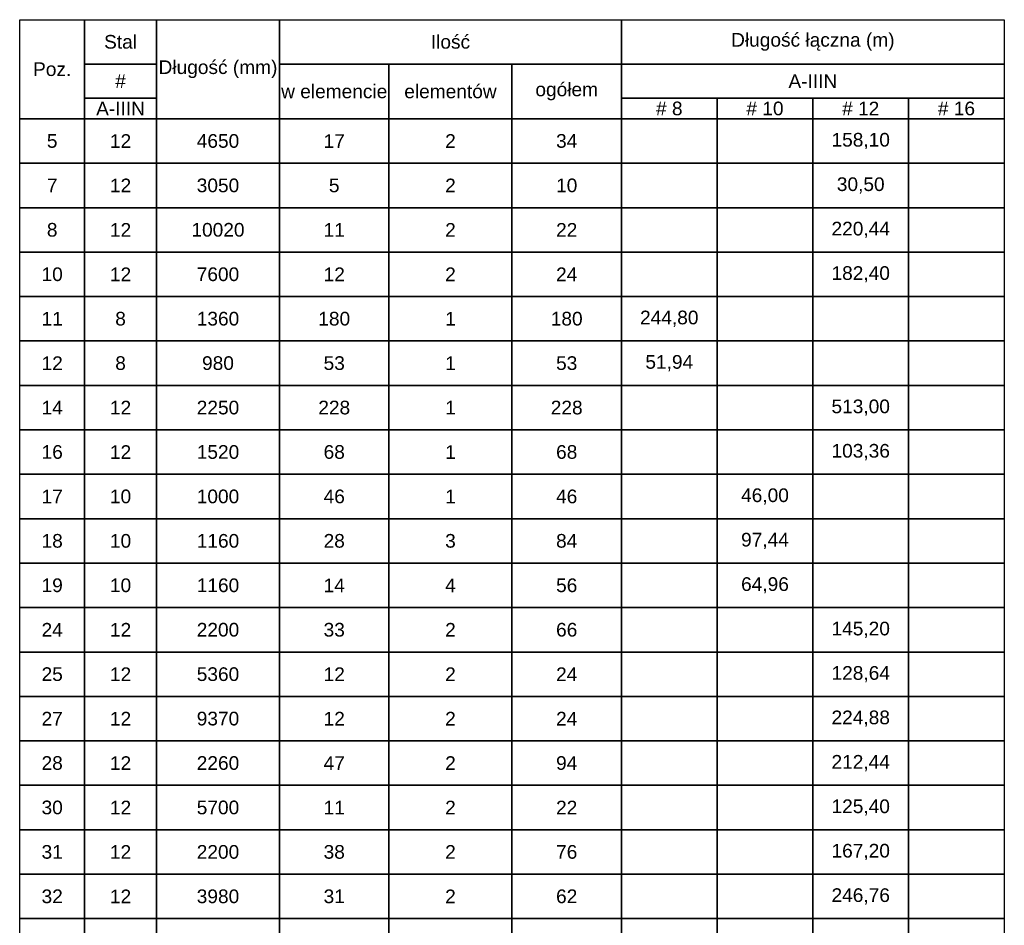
# Model space of a CAD drawing. Extents: x -257438 to 242612, y -74624 to 75879.
# Tile 20 of 21: x 138045 to 140925, y 4516 to 7166. Entities that reach past the tile are written whole.
import ezdxf

# ---------------------------------------------------------------- set-up
doc = ezdxf.new("R2010")
doc.units = 0
doc.header["$LTSCALE"] = 10
doc.header["$MEASUREMENT"] = 0
doc.layers.add('RCAD_tabele zbrojenia', color=7, linetype='Continuous')
doc.styles.add('style2', font='arial.ttf', dxfattribs={"height": 40})

msp = doc.modelspace()

# ---------------------------------------------------------------- linework, layer by layer
at = {"layer": 'RCAD_tabele zbrojenia', "color": 242}
for p, q in [((138045.44928, 7166.00636), (140925.44928, 7166.00636)), ((138045.44928, 1806.00636), (138045.44928, 7166.00636)), ((138045.44928, 7166.00636), (138235.44928, 7166.00636)), ((138045.44928, 6876.00636), (138045.44928, 7166.00636)), ((138235.44928, 7166.00636), (138235.44928, 6876.00636)), ((138235.44928, 7166.00636), (138445.44928, 7166.00636)), ((138235.44928, 7036.00636), (138235.44928, 7166.00636)), ((138445.44928, 7166.00636), (138805.44928, 7166.00636)), ((138445.44928, 6876.00636), (138445.44928, 7166.00636)), ((138445.44928, 7166.00636), (138445.44928, 7036.00636)), ((138805.44928, 7166.00636), (138805.44928, 6876.00636)), ((138805.44928, 7166.00636), (139805.44928, 7166.00636)), ((138805.44928, 7036.00636), (138805.44928, 7166.00636)), ((139805.44928, 7166.00636), (139805.44928, 7036.00636)), ((139805.44928, 7166.00636), (140925.44928, 7166.00636)), ((139805.44928, 7036.00636), (139805.44928, 7166.00636)), ((140925.44928, 7166.00636), (140925.44928, 1806.00636)), ((140925.44928, 7166.00636), (140925.44928, 7036.00636)), ((138445.44928, 7036.00636), (138235.44928, 7036.00636)), ((138235.44928, 7036.00636), (138445.44928, 7036.00636)), ((138235.44928, 6936.00636), (138235.44928, 7036.00636)), ((138445.44928, 7036.00636), (138445.44928, 6936.00636)), ((139805.44928, 7036.00636), (138805.44928, 7036.00636)), ((138805.44928, 7036.00636), (139125.44928, 7036.00636)), ((138805.44928, 6876.00636), (138805.44928, 7036.00636)), ((139125.44928, 7036.00636), (139485.44928, 7036.00636)), ((139125.44928, 6876.00636), (139125.44928, 7036.00636)), ((139125.44928, 7036.00636), (139125.44928, 6876.00636)), ((139485.44928, 7036.00636), (139805.44928, 7036.00636)), ((139485.44928, 6876.00636), (139485.44928, 7036.00636)), ((139485.44928, 7036.00636), (139485.44928, 6876.00636)), ((139805.44928, 7036.00636), (139805.44928, 6876.00636)), ((140925.44928, 7036.00636), (139805.44928, 7036.00636)), ((139805.44928, 7036.00636), (140925.44928, 7036.00636)), ((139805.44928, 6936.00636), (139805.44928, 7036.00636)), ((140925.44928, 7036.00636), (140925.44928, 6936.00636)), ((138445.44928, 6936.00636), (138235.44928, 6936.00636)), ((138235.44928, 6936.00636), (138445.44928, 6936.00636)), ((138235.44928, 6876.00636), (138235.44928, 6936.00636)), ((138445.44928, 6936.00636), (138445.44928, 6876.00636)), ((140925.44928, 6936.00636), (139805.44928, 6936.00636)), ((139805.44928, 6936.00636), (140085.44928, 6936.00636)), ((139805.44928, 6876.00636), (139805.44928, 6936.00636)), ((140085.44928, 6936.00636), (140085.44928, 6876.00636)), ((140085.44928, 6936.00636), (140365.44928, 6936.00636)), ((140085.44928, 6876.00636), (140085.44928, 6936.00636)), ((140365.44928, 6936.00636), (140365.44928, 6876.00636)), ((140365.44928, 6936.00636), (140645.44928, 6936.00636)), ((140365.44928, 6876.00636), (140365.44928, 6936.00636)), ((140645.44928, 6936.00636), (140645.44928, 6876.00636)), ((140645.44928, 6936.00636), (140925.44928, 6936.00636)), ((140645.44928, 6876.00636), (140645.44928, 6936.00636)), ((140925.44928, 6936.00636), (140925.44928, 6876.00636)), ((138235.44928, 6876.00636), (138045.44928, 6876.00636)), ((138045.44928, 6876.00636), (138235.44928, 6876.00636)), ((138045.44928, 6746.00636), (138045.44928, 6876.00636)), ((138445.44928, 6876.00636), (138235.44928, 6876.00636)), ((138235.44928, 6876.00636), (138235.44928, 6746.00636)), ((138235.44928, 6876.00636), (138445.44928, 6876.00636)), ((138235.44928, 6746.00636), (138235.44928, 6876.00636)), ((138805.44928, 6876.00636), (138445.44928, 6876.00636)), ((138445.44928, 6876.00636), (138445.44928, 6746.00636)), ((138445.44928, 6876.00636), (138805.44928, 6876.00636)), ((138445.44928, 6746.00636), (138445.44928, 6876.00636)), ((139125.44928, 6876.00636), (138805.44928, 6876.00636)), ((138805.44928, 6876.00636), (138805.44928, 6746.00636)), ((138805.44928, 6876.00636), (139125.44928, 6876.00636)), ((138805.44928, 6746.00636), (138805.44928, 6876.00636)), ((139485.44928, 6876.00636), (139125.44928, 6876.00636)), ((139125.44928, 6876.00636), (139125.44928, 6746.00636)), ((139125.44928, 6876.00636), (139485.44928, 6876.00636)), ((139125.44928, 6746.00636), (139125.44928, 6876.00636)), ((139805.44928, 6876.00636), (139485.44928, 6876.00636)), ((139485.44928, 6876.00636), (139485.44928, 6746.00636)), ((139485.44928, 6876.00636), (139805.44928, 6876.00636)), ((139485.44928, 6746.00636), (139485.44928, 6876.00636)), ((140085.44928, 6876.00636), (139805.44928, 6876.00636)), ((139805.44928, 6876.00636), (139805.44928, 6746.00636)), ((139805.44928, 6876.00636), (140085.44928, 6876.00636)), ((139805.44928, 6746.00636), (139805.44928, 6876.00636)), ((140365.44928, 6876.00636), (140085.44928, 6876.00636)), ((140085.44928, 6876.00636), (140085.44928, 6746.00636)), ((140085.44928, 6876.00636), (140365.44928, 6876.00636)), ((140085.44928, 6746.00636), (140085.44928, 6876.00636)), ((140645.44928, 6876.00636), (140365.44928, 6876.00636)), ((140365.44928, 6876.00636), (140365.44928, 6746.00636)), ((140365.44928, 6876.00636), (140645.44928, 6876.00636)), ((140365.44928, 6746.00636), (140365.44928, 6876.00636)), ((140925.44928, 6876.00636), (140645.44928, 6876.00636)), ((140645.44928, 6876.00636), (140645.44928, 6746.00636)), ((140645.44928, 6876.00636), (140925.44928, 6876.00636)), ((140645.44928, 6746.00636), (140645.44928, 6876.00636)), ((140925.44928, 6876.00636), (140925.44928, 6746.00636)), ((138235.44928, 6746.00636), (138045.44928, 6746.00636)), ((138045.44928, 6746.00636), (138235.44928, 6746.00636)), ((138045.44928, 6616.00636), (138045.44928, 6746.00636)), ((138445.44928, 6746.00636), (138235.44928, 6746.00636)), ((138235.44928, 6746.00636), (138235.44928, 6616.00636)), ((138235.44928, 6746.00636), (138445.44928, 6746.00636)), ((138235.44928, 6616.00636), (138235.44928, 6746.00636)), ((138805.44928, 6746.00636), (138445.44928, 6746.00636)), ((138445.44928, 6746.00636), (138445.44928, 6616.00636)), ((138445.44928, 6746.00636), (138805.44928, 6746.00636)), ((138445.44928, 6616.00636), (138445.44928, 6746.00636)), ((139125.44928, 6746.00636), (138805.44928, 6746.00636)), ((138805.44928, 6746.00636), (138805.44928, 6616.00636)), ((138805.44928, 6746.00636), (139125.44928, 6746.00636)), ((138805.44928, 6616.00636), (138805.44928, 6746.00636)), ((139485.44928, 6746.00636), (139125.44928, 6746.00636)), ((139125.44928, 6746.00636), (139125.44928, 6616.00636)), ((139125.44928, 6746.00636), (139485.44928, 6746.00636)), ((139125.44928, 6616.00636), (139125.44928, 6746.00636)), ((139805.44928, 6746.00636), (139485.44928, 6746.00636)), ((139485.44928, 6746.00636), (139485.44928, 6616.00636)), ((139485.44928, 6746.00636), (139805.44928, 6746.00636)), ((139485.44928, 6616.00636), (139485.44928, 6746.00636)), ((140085.44928, 6746.00636), (139805.44928, 6746.00636)), ((139805.44928, 6746.00636), (139805.44928, 6616.00636)), ((139805.44928, 6746.00636), (140085.44928, 6746.00636)), ((139805.44928, 6616.00636), (139805.44928, 6746.00636)), ((140365.44928, 6746.00636), (140085.44928, 6746.00636)), ((140085.44928, 6746.00636), (140085.44928, 6616.00636)), ((140085.44928, 6746.00636), (140365.44928, 6746.00636)), ((140085.44928, 6616.00636), (140085.44928, 6746.00636)), ((140645.44928, 6746.00636), (140365.44928, 6746.00636)), ((140365.44928, 6746.00636), (140365.44928, 6616.00636)), ((140365.44928, 6746.00636), (140645.44928, 6746.00636)), ((140365.44928, 6616.00636), (140365.44928, 6746.00636)), ((140925.44928, 6746.00636), (140645.44928, 6746.00636)), ((140645.44928, 6746.00636), (140645.44928, 6616.00636)), ((140645.44928, 6746.00636), (140925.44928, 6746.00636)), ((140645.44928, 6616.00636), (140645.44928, 6746.00636)), ((140925.44928, 6746.00636), (140925.44928, 6616.00636)), ((138235.44928, 6616.00636), (138045.44928, 6616.00636)), ((138045.44928, 6616.00636), (138235.44928, 6616.00636)), ((138045.44928, 6486.00636), (138045.44928, 6616.00636)), ((138445.44928, 6616.00636), (138235.44928, 6616.00636)), ((138235.44928, 6616.00636), (138235.44928, 6486.00636)), ((138235.44928, 6616.00636), (138445.44928, 6616.00636)), ((138235.44928, 6486.00636), (138235.44928, 6616.00636)), ((138805.44928, 6616.00636), (138445.44928, 6616.00636)), ((138445.44928, 6616.00636), (138445.44928, 6486.00636)), ((138445.44928, 6616.00636), (138805.44928, 6616.00636)), ((138445.44928, 6486.00636), (138445.44928, 6616.00636)), ((139125.44928, 6616.00636), (138805.44928, 6616.00636)), ((138805.44928, 6616.00636), (138805.44928, 6486.00636)), ((138805.44928, 6616.00636), (139125.44928, 6616.00636)), ((138805.44928, 6486.00636), (138805.44928, 6616.00636)), ((139485.44928, 6616.00636), (139125.44928, 6616.00636)), ((139125.44928, 6616.00636), (139125.44928, 6486.00636)), ((139125.44928, 6616.00636), (139485.44928, 6616.00636)), ((139125.44928, 6486.00636), (139125.44928, 6616.00636)), ((139805.44928, 6616.00636), (139485.44928, 6616.00636)), ((139485.44928, 6616.00636), (139485.44928, 6486.00636)), ((139485.44928, 6616.00636), (139805.44928, 6616.00636)), ((139485.44928, 6486.00636), (139485.44928, 6616.00636)), ((140085.44928, 6616.00636), (139805.44928, 6616.00636)), ((139805.44928, 6616.00636), (139805.44928, 6486.00636)), ((139805.44928, 6616.00636), (140085.44928, 6616.00636)), ((139805.44928, 6486.00636), (139805.44928, 6616.00636)), ((140365.44928, 6616.00636), (140085.44928, 6616.00636)), ((140085.44928, 6616.00636), (140085.44928, 6486.00636)), ((140085.44928, 6616.00636), (140365.44928, 6616.00636)), ((140085.44928, 6486.00636), (140085.44928, 6616.00636)), ((140645.44928, 6616.00636), (140365.44928, 6616.00636)), ((140365.44928, 6616.00636), (140365.44928, 6486.00636)), ((140365.44928, 6616.00636), (140645.44928, 6616.00636)), ((140365.44928, 6486.00636), (140365.44928, 6616.00636)), ((140925.44928, 6616.00636), (140645.44928, 6616.00636)), ((140645.44928, 6616.00636), (140645.44928, 6486.00636)), ((140645.44928, 6616.00636), (140925.44928, 6616.00636)), ((140645.44928, 6486.00636), (140645.44928, 6616.00636)), ((140925.44928, 6616.00636), (140925.44928, 6486.00636)), ((138235.44928, 6486.00636), (138045.44928, 6486.00636)), ((138045.44928, 6486.00636), (138235.44928, 6486.00636)), ((138045.44928, 6356.00636), (138045.44928, 6486.00636)), ((138445.44928, 6486.00636), (138235.44928, 6486.00636)), ((138235.44928, 6486.00636), (138235.44928, 6356.00636)), ((138235.44928, 6486.00636), (138445.44928, 6486.00636)), ((138235.44928, 6356.00636), (138235.44928, 6486.00636)), ((138805.44928, 6486.00636), (138445.44928, 6486.00636)), ((138445.44928, 6486.00636), (138445.44928, 6356.00636)), ((138445.44928, 6486.00636), (138805.44928, 6486.00636)), ((138445.44928, 6356.00636), (138445.44928, 6486.00636)), ((139125.44928, 6486.00636), (138805.44928, 6486.00636)), ((138805.44928, 6486.00636), (138805.44928, 6356.00636)), ((138805.44928, 6486.00636), (139125.44928, 6486.00636)), ((138805.44928, 6356.00636), (138805.44928, 6486.00636)), ((139485.44928, 6486.00636), (139125.44928, 6486.00636)), ((139125.44928, 6486.00636), (139125.44928, 6356.00636)), ((139125.44928, 6486.00636), (139485.44928, 6486.00636)), ((139125.44928, 6356.00636), (139125.44928, 6486.00636)), ((139805.44928, 6486.00636), (139485.44928, 6486.00636)), ((139485.44928, 6486.00636), (139485.44928, 6356.00636)), ((139485.44928, 6486.00636), (139805.44928, 6486.00636)), ((139485.44928, 6356.00636), (139485.44928, 6486.00636)), ((140085.44928, 6486.00636), (139805.44928, 6486.00636)), ((139805.44928, 6486.00636), (139805.44928, 6356.00636)), ((139805.44928, 6486.00636), (140085.44928, 6486.00636)), ((139805.44928, 6356.00636), (139805.44928, 6486.00636)), ((140365.44928, 6486.00636), (140085.44928, 6486.00636)), ((140085.44928, 6486.00636), (140085.44928, 6356.00636)), ((140085.44928, 6486.00636), (140365.44928, 6486.00636)), ((140085.44928, 6356.00636), (140085.44928, 6486.00636)), ((140645.44928, 6486.00636), (140365.44928, 6486.00636)), ((140365.44928, 6486.00636), (140365.44928, 6356.00636)), ((140365.44928, 6486.00636), (140645.44928, 6486.00636)), ((140365.44928, 6356.00636), (140365.44928, 6486.00636)), ((140925.44928, 6486.00636), (140645.44928, 6486.00636)), ((140645.44928, 6486.00636), (140645.44928, 6356.00636)), ((140645.44928, 6486.00636), (140925.44928, 6486.00636)), ((140645.44928, 6356.00636), (140645.44928, 6486.00636)), ((140925.44928, 6486.00636), (140925.44928, 6356.00636)), ((138235.44928, 6356.00636), (138045.44928, 6356.00636)), ((138045.44928, 6356.00636), (138235.44928, 6356.00636)), ((138045.44928, 6226.00636), (138045.44928, 6356.00636)), ((138445.44928, 6356.00636), (138235.44928, 6356.00636)), ((138235.44928, 6356.00636), (138235.44928, 6226.00636)), ((138235.44928, 6356.00636), (138445.44928, 6356.00636)), ((138235.44928, 6226.00636), (138235.44928, 6356.00636)), ((138805.44928, 6356.00636), (138445.44928, 6356.00636)), ((138445.44928, 6356.00636), (138445.44928, 6226.00636)), ((138445.44928, 6356.00636), (138805.44928, 6356.00636)), ((138445.44928, 6226.00636), (138445.44928, 6356.00636)), ((139125.44928, 6356.00636), (138805.44928, 6356.00636)), ((138805.44928, 6356.00636), (138805.44928, 6226.00636)), ((138805.44928, 6356.00636), (139125.44928, 6356.00636)), ((138805.44928, 6226.00636), (138805.44928, 6356.00636)), ((139485.44928, 6356.00636), (139125.44928, 6356.00636)), ((139125.44928, 6356.00636), (139125.44928, 6226.00636)), ((139125.44928, 6356.00636), (139485.44928, 6356.00636)), ((139125.44928, 6226.00636), (139125.44928, 6356.00636)), ((139805.44928, 6356.00636), (139485.44928, 6356.00636)), ((139485.44928, 6356.00636), (139485.44928, 6226.00636)), ((139485.44928, 6356.00636), (139805.44928, 6356.00636)), ((139485.44928, 6226.00636), (139485.44928, 6356.00636)), ((140085.44928, 6356.00636), (139805.44928, 6356.00636)), ((139805.44928, 6356.00636), (139805.44928, 6226.00636)), ((139805.44928, 6356.00636), (140085.44928, 6356.00636)), ((139805.44928, 6226.00636), (139805.44928, 6356.00636)), ((140365.44928, 6356.00636), (140085.44928, 6356.00636)), ((140085.44928, 6356.00636), (140085.44928, 6226.00636)), ((140085.44928, 6356.00636), (140365.44928, 6356.00636)), ((140085.44928, 6226.00636), (140085.44928, 6356.00636)), ((140645.44928, 6356.00636), (140365.44928, 6356.00636)), ((140365.44928, 6356.00636), (140365.44928, 6226.00636)), ((140365.44928, 6356.00636), (140645.44928, 6356.00636)), ((140365.44928, 6226.00636), (140365.44928, 6356.00636)), ((140925.44928, 6356.00636), (140645.44928, 6356.00636)), ((140645.44928, 6356.00636), (140645.44928, 6226.00636)), ((140645.44928, 6356.00636), (140925.44928, 6356.00636)), ((140645.44928, 6226.00636), (140645.44928, 6356.00636)), ((140925.44928, 6356.00636), (140925.44928, 6226.00636)), ((138235.44928, 6226.00636), (138045.44928, 6226.00636)), ((138045.44928, 6226.00636), (138235.44928, 6226.00636)), ((138045.44928, 6096.00636), (138045.44928, 6226.00636)), ((138445.44928, 6226.00636), (138235.44928, 6226.00636)), ((138235.44928, 6226.00636), (138235.44928, 6096.00636)), ((138235.44928, 6226.00636), (138445.44928, 6226.00636)), ((138235.44928, 6096.00636), (138235.44928, 6226.00636)), ((138805.44928, 6226.00636), (138445.44928, 6226.00636)), ((138445.44928, 6226.00636), (138445.44928, 6096.00636)), ((138445.44928, 6226.00636), (138805.44928, 6226.00636)), ((138445.44928, 6096.00636), (138445.44928, 6226.00636)), ((139125.44928, 6226.00636), (138805.44928, 6226.00636)), ((138805.44928, 6226.00636), (138805.44928, 6096.00636)), ((138805.44928, 6226.00636), (139125.44928, 6226.00636)), ((138805.44928, 6096.00636), (138805.44928, 6226.00636)), ((139485.44928, 6226.00636), (139125.44928, 6226.00636)), ((139125.44928, 6226.00636), (139125.44928, 6096.00636)), ((139125.44928, 6226.00636), (139485.44928, 6226.00636)), ((139125.44928, 6096.00636), (139125.44928, 6226.00636)), ((139805.44928, 6226.00636), (139485.44928, 6226.00636)), ((139485.44928, 6226.00636), (139485.44928, 6096.00636)), ((139485.44928, 6226.00636), (139805.44928, 6226.00636)), ((139485.44928, 6096.00636), (139485.44928, 6226.00636)), ((140085.44928, 6226.00636), (139805.44928, 6226.00636)), ((139805.44928, 6226.00636), (139805.44928, 6096.00636)), ((139805.44928, 6226.00636), (140085.44928, 6226.00636)), ((139805.44928, 6096.00636), (139805.44928, 6226.00636)), ((140365.44928, 6226.00636), (140085.44928, 6226.00636)), ((140085.44928, 6226.00636), (140085.44928, 6096.00636)), ((140085.44928, 6226.00636), (140365.44928, 6226.00636)), ((140085.44928, 6096.00636), (140085.44928, 6226.00636)), ((140645.44928, 6226.00636), (140365.44928, 6226.00636)), ((140365.44928, 6226.00636), (140365.44928, 6096.00636)), ((140365.44928, 6226.00636), (140645.44928, 6226.00636)), ((140365.44928, 6096.00636), (140365.44928, 6226.00636)), ((140925.44928, 6226.00636), (140645.44928, 6226.00636)), ((140645.44928, 6226.00636), (140645.44928, 6096.00636)), ((140645.44928, 6226.00636), (140925.44928, 6226.00636)), ((140645.44928, 6096.00636), (140645.44928, 6226.00636)), ((140925.44928, 6226.00636), (140925.44928, 6096.00636)), ((138235.44928, 6096.00636), (138045.44928, 6096.00636)), ((138045.44928, 6096.00636), (138235.44928, 6096.00636)), ((138045.44928, 5966.00636), (138045.44928, 6096.00636)), ((138445.44928, 6096.00636), (138235.44928, 6096.00636)), ((138235.44928, 6096.00636), (138235.44928, 5966.00636)), ((138235.44928, 6096.00636), (138445.44928, 6096.00636)), ((138235.44928, 5966.00636), (138235.44928, 6096.00636)), ((138805.44928, 6096.00636), (138445.44928, 6096.00636)), ((138445.44928, 6096.00636), (138445.44928, 5966.00636)), ((138445.44928, 6096.00636), (138805.44928, 6096.00636)), ((138445.44928, 5966.00636), (138445.44928, 6096.00636)), ((139125.44928, 6096.00636), (138805.44928, 6096.00636)), ((138805.44928, 6096.00636), (138805.44928, 5966.00636)), ((138805.44928, 6096.00636), (139125.44928, 6096.00636)), ((138805.44928, 5966.00636), (138805.44928, 6096.00636)), ((139485.44928, 6096.00636), (139125.44928, 6096.00636)), ((139125.44928, 6096.00636), (139125.44928, 5966.00636)), ((139125.44928, 6096.00636), (139485.44928, 6096.00636)), ((139125.44928, 5966.00636), (139125.44928, 6096.00636)), ((139805.44928, 6096.00636), (139485.44928, 6096.00636)), ((139485.44928, 6096.00636), (139485.44928, 5966.00636)), ((139485.44928, 6096.00636), (139805.44928, 6096.00636)), ((139485.44928, 5966.00636), (139485.44928, 6096.00636)), ((140085.44928, 6096.00636), (139805.44928, 6096.00636)), ((139805.44928, 6096.00636), (139805.44928, 5966.00636)), ((139805.44928, 6096.00636), (140085.44928, 6096.00636)), ((139805.44928, 5966.00636), (139805.44928, 6096.00636)), ((140365.44928, 6096.00636), (140085.44928, 6096.00636)), ((140085.44928, 6096.00636), (140085.44928, 5966.00636)), ((140085.44928, 6096.00636), (140365.44928, 6096.00636)), ((140085.44928, 5966.00636), (140085.44928, 6096.00636)), ((140645.44928, 6096.00636), (140365.44928, 6096.00636)), ((140365.44928, 6096.00636), (140365.44928, 5966.00636)), ((140365.44928, 6096.00636), (140645.44928, 6096.00636)), ((140365.44928, 5966.00636), (140365.44928, 6096.00636)), ((140925.44928, 6096.00636), (140645.44928, 6096.00636)), ((140645.44928, 6096.00636), (140645.44928, 5966.00636)), ((140645.44928, 6096.00636), (140925.44928, 6096.00636)), ((140645.44928, 5966.00636), (140645.44928, 6096.00636)), ((140925.44928, 6096.00636), (140925.44928, 5966.00636)), ((138235.44928, 5966.00636), (138045.44928, 5966.00636)), ((138045.44928, 5966.00636), (138235.44928, 5966.00636)), ((138045.44928, 5836.00636), (138045.44928, 5966.00636)), ((138445.44928, 5966.00636), (138235.44928, 5966.00636)), ((138235.44928, 5966.00636), (138235.44928, 5836.00636)), ((138235.44928, 5966.00636), (138445.44928, 5966.00636)), ((138235.44928, 5836.00636), (138235.44928, 5966.00636)), ((138805.44928, 5966.00636), (138445.44928, 5966.00636)), ((138445.44928, 5966.00636), (138445.44928, 5836.00636)), ((138445.44928, 5966.00636), (138805.44928, 5966.00636)), ((138445.44928, 5836.00636), (138445.44928, 5966.00636)), ((139125.44928, 5966.00636), (138805.44928, 5966.00636)), ((138805.44928, 5966.00636), (138805.44928, 5836.00636)), ((138805.44928, 5966.00636), (139125.44928, 5966.00636)), ((138805.44928, 5836.00636), (138805.44928, 5966.00636)), ((139485.44928, 5966.00636), (139125.44928, 5966.00636)), ((139125.44928, 5966.00636), (139125.44928, 5836.00636)), ((139125.44928, 5966.00636), (139485.44928, 5966.00636)), ((139125.44928, 5836.00636), (139125.44928, 5966.00636)), ((139805.44928, 5966.00636), (139485.44928, 5966.00636)), ((139485.44928, 5966.00636), (139485.44928, 5836.00636)), ((139485.44928, 5966.00636), (139805.44928, 5966.00636)), ((139485.44928, 5836.00636), (139485.44928, 5966.00636)), ((140085.44928, 5966.00636), (139805.44928, 5966.00636)), ((139805.44928, 5966.00636), (139805.44928, 5836.00636)), ((139805.44928, 5966.00636), (140085.44928, 5966.00636)), ((139805.44928, 5836.00636), (139805.44928, 5966.00636)), ((140365.44928, 5966.00636), (140085.44928, 5966.00636)), ((140085.44928, 5966.00636), (140085.44928, 5836.00636)), ((140085.44928, 5966.00636), (140365.44928, 5966.00636)), ((140085.44928, 5836.00636), (140085.44928, 5966.00636)), ((140645.44928, 5966.00636), (140365.44928, 5966.00636)), ((140365.44928, 5966.00636), (140365.44928, 5836.00636)), ((140365.44928, 5966.00636), (140645.44928, 5966.00636)), ((140365.44928, 5836.00636), (140365.44928, 5966.00636)), ((140925.44928, 5966.00636), (140645.44928, 5966.00636)), ((140645.44928, 5966.00636), (140645.44928, 5836.00636)), ((140645.44928, 5966.00636), (140925.44928, 5966.00636)), ((140645.44928, 5836.00636), (140645.44928, 5966.00636)), ((140925.44928, 5966.00636), (140925.44928, 5836.00636)), ((138235.44928, 5836.00636), (138045.44928, 5836.00636)), ((138045.44928, 5836.00636), (138235.44928, 5836.00636)), ((138045.44928, 5706.00636), (138045.44928, 5836.00636)), ((138445.44928, 5836.00636), (138235.44928, 5836.00636)), ((138235.44928, 5836.00636), (138235.44928, 5706.00636)), ((138235.44928, 5836.00636), (138445.44928, 5836.00636)), ((138235.44928, 5706.00636), (138235.44928, 5836.00636)), ((138805.44928, 5836.00636), (138445.44928, 5836.00636)), ((138445.44928, 5836.00636), (138445.44928, 5706.00636)), ((138445.44928, 5836.00636), (138805.44928, 5836.00636)), ((138445.44928, 5706.00636), (138445.44928, 5836.00636)), ((139125.44928, 5836.00636), (138805.44928, 5836.00636)), ((138805.44928, 5836.00636), (138805.44928, 5706.00636)), ((138805.44928, 5836.00636), (139125.44928, 5836.00636)), ((138805.44928, 5706.00636), (138805.44928, 5836.00636)), ((139485.44928, 5836.00636), (139125.44928, 5836.00636)), ((139125.44928, 5836.00636), (139125.44928, 5706.00636)), ((139125.44928, 5836.00636), (139485.44928, 5836.00636)), ((139125.44928, 5706.00636), (139125.44928, 5836.00636)), ((139805.44928, 5836.00636), (139485.44928, 5836.00636)), ((139485.44928, 5836.00636), (139485.44928, 5706.00636)), ((139485.44928, 5836.00636), (139805.44928, 5836.00636)), ((139485.44928, 5706.00636), (139485.44928, 5836.00636)), ((140085.44928, 5836.00636), (139805.44928, 5836.00636)), ((139805.44928, 5836.00636), (139805.44928, 5706.00636)), ((139805.44928, 5836.00636), (140085.44928, 5836.00636)), ((139805.44928, 5706.00636), (139805.44928, 5836.00636)), ((140365.44928, 5836.00636), (140085.44928, 5836.00636)), ((140085.44928, 5836.00636), (140085.44928, 5706.00636)), ((140085.44928, 5836.00636), (140365.44928, 5836.00636)), ((140085.44928, 5706.00636), (140085.44928, 5836.00636)), ((140645.44928, 5836.00636), (140365.44928, 5836.00636)), ((140365.44928, 5836.00636), (140365.44928, 5706.00636)), ((140365.44928, 5836.00636), (140645.44928, 5836.00636)), ((140365.44928, 5706.00636), (140365.44928, 5836.00636)), ((140925.44928, 5836.00636), (140645.44928, 5836.00636)), ((140645.44928, 5836.00636), (140645.44928, 5706.00636)), ((140645.44928, 5836.00636), (140925.44928, 5836.00636)), ((140645.44928, 5706.00636), (140645.44928, 5836.00636)), ((140925.44928, 5836.00636), (140925.44928, 5706.00636)), ((138235.44928, 5706.00636), (138045.44928, 5706.00636)), ((138045.44928, 5706.00636), (138235.44928, 5706.00636)), ((138045.44928, 5576.00636), (138045.44928, 5706.00636)), ((138445.44928, 5706.00636), (138235.44928, 5706.00636)), ((138235.44928, 5706.00636), (138235.44928, 5576.00636)), ((138235.44928, 5706.00636), (138445.44928, 5706.00636)), ((138235.44928, 5576.00636), (138235.44928, 5706.00636)), ((138805.44928, 5706.00636), (138445.44928, 5706.00636)), ((138445.44928, 5706.00636), (138445.44928, 5576.00636)), ((138445.44928, 5706.00636), (138805.44928, 5706.00636)), ((138445.44928, 5576.00636), (138445.44928, 5706.00636)), ((139125.44928, 5706.00636), (138805.44928, 5706.00636)), ((138805.44928, 5706.00636), (138805.44928, 5576.00636)), ((138805.44928, 5706.00636), (139125.44928, 5706.00636)), ((138805.44928, 5576.00636), (138805.44928, 5706.00636)), ((139485.44928, 5706.00636), (139125.44928, 5706.00636)), ((139125.44928, 5706.00636), (139125.44928, 5576.00636)), ((139125.44928, 5706.00636), (139485.44928, 5706.00636)), ((139125.44928, 5576.00636), (139125.44928, 5706.00636)), ((139805.44928, 5706.00636), (139485.44928, 5706.00636)), ((139485.44928, 5706.00636), (139485.44928, 5576.00636)), ((139485.44928, 5706.00636), (139805.44928, 5706.00636)), ((139485.44928, 5576.00636), (139485.44928, 5706.00636)), ((140085.44928, 5706.00636), (139805.44928, 5706.00636)), ((139805.44928, 5706.00636), (139805.44928, 5576.00636)), ((139805.44928, 5706.00636), (140085.44928, 5706.00636)), ((139805.44928, 5576.00636), (139805.44928, 5706.00636)), ((140365.44928, 5706.00636), (140085.44928, 5706.00636)), ((140085.44928, 5706.00636), (140085.44928, 5576.00636)), ((140085.44928, 5706.00636), (140365.44928, 5706.00636)), ((140085.44928, 5576.00636), (140085.44928, 5706.00636)), ((140645.44928, 5706.00636), (140365.44928, 5706.00636)), ((140365.44928, 5706.00636), (140365.44928, 5576.00636)), ((140365.44928, 5706.00636), (140645.44928, 5706.00636)), ((140365.44928, 5576.00636), (140365.44928, 5706.00636)), ((140925.44928, 5706.00636), (140645.44928, 5706.00636)), ((140645.44928, 5706.00636), (140645.44928, 5576.00636)), ((140645.44928, 5706.00636), (140925.44928, 5706.00636)), ((140645.44928, 5576.00636), (140645.44928, 5706.00636)), ((140925.44928, 5706.00636), (140925.44928, 5576.00636)), ((138235.44928, 5576.00636), (138045.44928, 5576.00636)), ((138045.44928, 5576.00636), (138235.44928, 5576.00636)), ((138045.44928, 5446.00636), (138045.44928, 5576.00636)), ((138445.44928, 5576.00636), (138235.44928, 5576.00636)), ((138235.44928, 5576.00636), (138235.44928, 5446.00636)), ((138235.44928, 5576.00636), (138445.44928, 5576.00636)), ((138235.44928, 5446.00636), (138235.44928, 5576.00636)), ((138805.44928, 5576.00636), (138445.44928, 5576.00636)), ((138445.44928, 5576.00636), (138445.44928, 5446.00636)), ((138445.44928, 5576.00636), (138805.44928, 5576.00636)), ((138445.44928, 5446.00636), (138445.44928, 5576.00636)), ((139125.44928, 5576.00636), (138805.44928, 5576.00636)), ((138805.44928, 5576.00636), (138805.44928, 5446.00636)), ((138805.44928, 5576.00636), (139125.44928, 5576.00636)), ((138805.44928, 5446.00636), (138805.44928, 5576.00636)), ((139485.44928, 5576.00636), (139125.44928, 5576.00636)), ((139125.44928, 5576.00636), (139125.44928, 5446.00636)), ((139125.44928, 5576.00636), (139485.44928, 5576.00636)), ((139125.44928, 5446.00636), (139125.44928, 5576.00636)), ((139805.44928, 5576.00636), (139485.44928, 5576.00636)), ((139485.44928, 5576.00636), (139485.44928, 5446.00636)), ((139485.44928, 5576.00636), (139805.44928, 5576.00636)), ((139485.44928, 5446.00636), (139485.44928, 5576.00636)), ((140085.44928, 5576.00636), (139805.44928, 5576.00636)), ((139805.44928, 5576.00636), (139805.44928, 5446.00636)), ((139805.44928, 5576.00636), (140085.44928, 5576.00636)), ((139805.44928, 5446.00636), (139805.44928, 5576.00636)), ((140365.44928, 5576.00636), (140085.44928, 5576.00636)), ((140085.44928, 5576.00636), (140085.44928, 5446.00636)), ((140085.44928, 5576.00636), (140365.44928, 5576.00636)), ((140085.44928, 5446.00636), (140085.44928, 5576.00636)), ((140645.44928, 5576.00636), (140365.44928, 5576.00636)), ((140365.44928, 5576.00636), (140365.44928, 5446.00636)), ((140365.44928, 5576.00636), (140645.44928, 5576.00636)), ((140365.44928, 5446.00636), (140365.44928, 5576.00636)), ((140925.44928, 5576.00636), (140645.44928, 5576.00636)), ((140645.44928, 5576.00636), (140645.44928, 5446.00636)), ((140645.44928, 5576.00636), (140925.44928, 5576.00636)), ((140645.44928, 5446.00636), (140645.44928, 5576.00636)), ((140925.44928, 5576.00636), (140925.44928, 5446.00636)), ((138235.44928, 5446.00636), (138045.44928, 5446.00636)), ((138045.44928, 5446.00636), (138235.44928, 5446.00636)), ((138045.44928, 5316.00636), (138045.44928, 5446.00636)), ((138445.44928, 5446.00636), (138235.44928, 5446.00636)), ((138235.44928, 5446.00636), (138235.44928, 5316.00636)), ((138235.44928, 5446.00636), (138445.44928, 5446.00636)), ((138235.44928, 5316.00636), (138235.44928, 5446.00636)), ((138805.44928, 5446.00636), (138445.44928, 5446.00636)), ((138445.44928, 5446.00636), (138445.44928, 5316.00636)), ((138445.44928, 5446.00636), (138805.44928, 5446.00636)), ((138445.44928, 5316.00636), (138445.44928, 5446.00636)), ((139125.44928, 5446.00636), (138805.44928, 5446.00636)), ((138805.44928, 5446.00636), (138805.44928, 5316.00636)), ((138805.44928, 5446.00636), (139125.44928, 5446.00636)), ((138805.44928, 5316.00636), (138805.44928, 5446.00636)), ((139485.44928, 5446.00636), (139125.44928, 5446.00636)), ((139125.44928, 5446.00636), (139125.44928, 5316.00636)), ((139125.44928, 5446.00636), (139485.44928, 5446.00636)), ((139125.44928, 5316.00636), (139125.44928, 5446.00636)), ((139805.44928, 5446.00636), (139485.44928, 5446.00636)), ((139485.44928, 5446.00636), (139485.44928, 5316.00636)), ((139485.44928, 5446.00636), (139805.44928, 5446.00636)), ((139485.44928, 5316.00636), (139485.44928, 5446.00636)), ((140085.44928, 5446.00636), (139805.44928, 5446.00636)), ((139805.44928, 5446.00636), (139805.44928, 5316.00636)), ((139805.44928, 5446.00636), (140085.44928, 5446.00636)), ((139805.44928, 5316.00636), (139805.44928, 5446.00636)), ((140365.44928, 5446.00636), (140085.44928, 5446.00636)), ((140085.44928, 5446.00636), (140085.44928, 5316.00636)), ((140085.44928, 5446.00636), (140365.44928, 5446.00636)), ((140085.44928, 5316.00636), (140085.44928, 5446.00636)), ((140645.44928, 5446.00636), (140365.44928, 5446.00636)), ((140365.44928, 5446.00636), (140365.44928, 5316.00636)), ((140365.44928, 5446.00636), (140645.44928, 5446.00636)), ((140365.44928, 5316.00636), (140365.44928, 5446.00636)), ((140925.44928, 5446.00636), (140645.44928, 5446.00636)), ((140645.44928, 5446.00636), (140645.44928, 5316.00636)), ((140645.44928, 5446.00636), (140925.44928, 5446.00636)), ((140645.44928, 5316.00636), (140645.44928, 5446.00636)), ((140925.44928, 5446.00636), (140925.44928, 5316.00636)), ((138235.44928, 5316.00636), (138045.44928, 5316.00636)), ((138045.44928, 5316.00636), (138235.44928, 5316.00636)), ((138045.44928, 5186.00636), (138045.44928, 5316.00636)), ((138445.44928, 5316.00636), (138235.44928, 5316.00636)), ((138235.44928, 5316.00636), (138235.44928, 5186.00636)), ((138235.44928, 5316.00636), (138445.44928, 5316.00636)), ((138235.44928, 5186.00636), (138235.44928, 5316.00636)), ((138805.44928, 5316.00636), (138445.44928, 5316.00636)), ((138445.44928, 5316.00636), (138445.44928, 5186.00636)), ((138445.44928, 5316.00636), (138805.44928, 5316.00636)), ((138445.44928, 5186.00636), (138445.44928, 5316.00636)), ((139125.44928, 5316.00636), (138805.44928, 5316.00636)), ((138805.44928, 5316.00636), (138805.44928, 5186.00636)), ((138805.44928, 5316.00636), (139125.44928, 5316.00636)), ((138805.44928, 5186.00636), (138805.44928, 5316.00636)), ((139485.44928, 5316.00636), (139125.44928, 5316.00636)), ((139125.44928, 5316.00636), (139125.44928, 5186.00636)), ((139125.44928, 5316.00636), (139485.44928, 5316.00636)), ((139125.44928, 5186.00636), (139125.44928, 5316.00636)), ((139805.44928, 5316.00636), (139485.44928, 5316.00636)), ((139485.44928, 5316.00636), (139485.44928, 5186.00636)), ((139485.44928, 5316.00636), (139805.44928, 5316.00636)), ((139485.44928, 5186.00636), (139485.44928, 5316.00636)), ((140085.44928, 5316.00636), (139805.44928, 5316.00636)), ((139805.44928, 5316.00636), (139805.44928, 5186.00636)), ((139805.44928, 5316.00636), (140085.44928, 5316.00636)), ((139805.44928, 5186.00636), (139805.44928, 5316.00636)), ((140365.44928, 5316.00636), (140085.44928, 5316.00636)), ((140085.44928, 5316.00636), (140085.44928, 5186.00636)), ((140085.44928, 5316.00636), (140365.44928, 5316.00636)), ((140085.44928, 5186.00636), (140085.44928, 5316.00636)), ((140645.44928, 5316.00636), (140365.44928, 5316.00636)), ((140365.44928, 5316.00636), (140365.44928, 5186.00636)), ((140365.44928, 5316.00636), (140645.44928, 5316.00636)), ((140365.44928, 5186.00636), (140365.44928, 5316.00636)), ((140925.44928, 5316.00636), (140645.44928, 5316.00636)), ((140645.44928, 5316.00636), (140645.44928, 5186.00636)), ((140645.44928, 5316.00636), (140925.44928, 5316.00636)), ((140645.44928, 5186.00636), (140645.44928, 5316.00636)), ((140925.44928, 5316.00636), (140925.44928, 5186.00636)), ((138235.44928, 5186.00636), (138045.44928, 5186.00636)), ((138045.44928, 5186.00636), (138235.44928, 5186.00636)), ((138045.44928, 5056.00636), (138045.44928, 5186.00636)), ((138445.44928, 5186.00636), (138235.44928, 5186.00636)), ((138235.44928, 5186.00636), (138235.44928, 5056.00636)), ((138235.44928, 5186.00636), (138445.44928, 5186.00636)), ((138235.44928, 5056.00636), (138235.44928, 5186.00636)), ((138805.44928, 5186.00636), (138445.44928, 5186.00636)), ((138445.44928, 5186.00636), (138445.44928, 5056.00636)), ((138445.44928, 5186.00636), (138805.44928, 5186.00636)), ((138445.44928, 5056.00636), (138445.44928, 5186.00636)), ((139125.44928, 5186.00636), (138805.44928, 5186.00636)), ((138805.44928, 5186.00636), (138805.44928, 5056.00636)), ((138805.44928, 5186.00636), (139125.44928, 5186.00636)), ((138805.44928, 5056.00636), (138805.44928, 5186.00636)), ((139485.44928, 5186.00636), (139125.44928, 5186.00636)), ((139125.44928, 5186.00636), (139125.44928, 5056.00636)), ((139125.44928, 5186.00636), (139485.44928, 5186.00636)), ((139125.44928, 5056.00636), (139125.44928, 5186.00636)), ((139805.44928, 5186.00636), (139485.44928, 5186.00636)), ((139485.44928, 5186.00636), (139485.44928, 5056.00636)), ((139485.44928, 5186.00636), (139805.44928, 5186.00636)), ((139485.44928, 5056.00636), (139485.44928, 5186.00636)), ((140085.44928, 5186.00636), (139805.44928, 5186.00636)), ((139805.44928, 5186.00636), (139805.44928, 5056.00636)), ((139805.44928, 5186.00636), (140085.44928, 5186.00636)), ((139805.44928, 5056.00636), (139805.44928, 5186.00636)), ((140365.44928, 5186.00636), (140085.44928, 5186.00636)), ((140085.44928, 5186.00636), (140085.44928, 5056.00636)), ((140085.44928, 5186.00636), (140365.44928, 5186.00636)), ((140085.44928, 5056.00636), (140085.44928, 5186.00636)), ((140645.44928, 5186.00636), (140365.44928, 5186.00636)), ((140365.44928, 5186.00636), (140365.44928, 5056.00636)), ((140365.44928, 5186.00636), (140645.44928, 5186.00636)), ((140365.44928, 5056.00636), (140365.44928, 5186.00636)), ((140925.44928, 5186.00636), (140645.44928, 5186.00636)), ((140645.44928, 5186.00636), (140645.44928, 5056.00636)), ((140645.44928, 5186.00636), (140925.44928, 5186.00636)), ((140645.44928, 5056.00636), (140645.44928, 5186.00636)), ((140925.44928, 5186.00636), (140925.44928, 5056.00636)), ((138235.44928, 5056.00636), (138045.44928, 5056.00636)), ((138045.44928, 5056.00636), (138235.44928, 5056.00636)), ((138045.44928, 4926.00636), (138045.44928, 5056.00636)), ((138445.44928, 5056.00636), (138235.44928, 5056.00636)), ((138235.44928, 5056.00636), (138235.44928, 4926.00636)), ((138235.44928, 5056.00636), (138445.44928, 5056.00636)), ((138235.44928, 4926.00636), (138235.44928, 5056.00636)), ((138805.44928, 5056.00636), (138445.44928, 5056.00636)), ((138445.44928, 5056.00636), (138445.44928, 4926.00636)), ((138445.44928, 5056.00636), (138805.44928, 5056.00636)), ((138445.44928, 4926.00636), (138445.44928, 5056.00636)), ((139125.44928, 5056.00636), (138805.44928, 5056.00636)), ((138805.44928, 5056.00636), (138805.44928, 4926.00636)), ((138805.44928, 5056.00636), (139125.44928, 5056.00636)), ((138805.44928, 4926.00636), (138805.44928, 5056.00636)), ((139485.44928, 5056.00636), (139125.44928, 5056.00636)), ((139125.44928, 5056.00636), (139125.44928, 4926.00636)), ((139125.44928, 5056.00636), (139485.44928, 5056.00636)), ((139125.44928, 4926.00636), (139125.44928, 5056.00636)), ((139805.44928, 5056.00636), (139485.44928, 5056.00636)), ((139485.44928, 5056.00636), (139485.44928, 4926.00636)), ((139485.44928, 5056.00636), (139805.44928, 5056.00636)), ((139485.44928, 4926.00636), (139485.44928, 5056.00636)), ((140085.44928, 5056.00636), (139805.44928, 5056.00636)), ((139805.44928, 5056.00636), (139805.44928, 4926.00636)), ((139805.44928, 5056.00636), (140085.44928, 5056.00636)), ((139805.44928, 4926.00636), (139805.44928, 5056.00636)), ((140365.44928, 5056.00636), (140085.44928, 5056.00636)), ((140085.44928, 5056.00636), (140085.44928, 4926.00636)), ((140085.44928, 5056.00636), (140365.44928, 5056.00636)), ((140085.44928, 4926.00636), (140085.44928, 5056.00636)), ((140645.44928, 5056.00636), (140365.44928, 5056.00636)), ((140365.44928, 5056.00636), (140365.44928, 4926.00636)), ((140365.44928, 5056.00636), (140645.44928, 5056.00636)), ((140365.44928, 4926.00636), (140365.44928, 5056.00636)), ((140925.44928, 5056.00636), (140645.44928, 5056.00636)), ((140645.44928, 5056.00636), (140645.44928, 4926.00636)), ((140645.44928, 5056.00636), (140925.44928, 5056.00636)), ((140645.44928, 4926.00636), (140645.44928, 5056.00636)), ((140925.44928, 5056.00636), (140925.44928, 4926.00636)), ((138235.44928, 4926.00636), (138045.44928, 4926.00636)), ((138045.44928, 4926.00636), (138235.44928, 4926.00636)), ((138045.44928, 4796.00636), (138045.44928, 4926.00636)), ((138445.44928, 4926.00636), (138235.44928, 4926.00636)), ((138235.44928, 4926.00636), (138235.44928, 4796.00636)), ((138235.44928, 4926.00636), (138445.44928, 4926.00636)), ((138235.44928, 4796.00636), (138235.44928, 4926.00636)), ((138805.44928, 4926.00636), (138445.44928, 4926.00636)), ((138445.44928, 4926.00636), (138445.44928, 4796.00636)), ((138445.44928, 4926.00636), (138805.44928, 4926.00636)), ((138445.44928, 4796.00636), (138445.44928, 4926.00636)), ((139125.44928, 4926.00636), (138805.44928, 4926.00636)), ((138805.44928, 4926.00636), (138805.44928, 4796.00636)), ((138805.44928, 4926.00636), (139125.44928, 4926.00636)), ((138805.44928, 4796.00636), (138805.44928, 4926.00636)), ((139485.44928, 4926.00636), (139125.44928, 4926.00636)), ((139125.44928, 4926.00636), (139125.44928, 4796.00636)), ((139125.44928, 4926.00636), (139485.44928, 4926.00636)), ((139125.44928, 4796.00636), (139125.44928, 4926.00636)), ((139805.44928, 4926.00636), (139485.44928, 4926.00636)), ((139485.44928, 4926.00636), (139485.44928, 4796.00636)), ((139485.44928, 4926.00636), (139805.44928, 4926.00636)), ((139485.44928, 4796.00636), (139485.44928, 4926.00636)), ((140085.44928, 4926.00636), (139805.44928, 4926.00636)), ((139805.44928, 4926.00636), (139805.44928, 4796.00636)), ((139805.44928, 4926.00636), (140085.44928, 4926.00636)), ((139805.44928, 4796.00636), (139805.44928, 4926.00636)), ((140365.44928, 4926.00636), (140085.44928, 4926.00636)), ((140085.44928, 4926.00636), (140085.44928, 4796.00636)), ((140085.44928, 4926.00636), (140365.44928, 4926.00636)), ((140085.44928, 4796.00636), (140085.44928, 4926.00636)), ((140645.44928, 4926.00636), (140365.44928, 4926.00636)), ((140365.44928, 4926.00636), (140365.44928, 4796.00636)), ((140365.44928, 4926.00636), (140645.44928, 4926.00636)), ((140365.44928, 4796.00636), (140365.44928, 4926.00636)), ((140925.44928, 4926.00636), (140645.44928, 4926.00636)), ((140645.44928, 4926.00636), (140645.44928, 4796.00636)), ((140645.44928, 4926.00636), (140925.44928, 4926.00636)), ((140645.44928, 4796.00636), (140645.44928, 4926.00636)), ((140925.44928, 4926.00636), (140925.44928, 4796.00636)), ((138235.44928, 4796.00636), (138045.44928, 4796.00636)), ((138045.44928, 4796.00636), (138235.44928, 4796.00636)), ((138045.44928, 4666.00636), (138045.44928, 4796.00636)), ((138445.44928, 4796.00636), (138235.44928, 4796.00636)), ((138235.44928, 4796.00636), (138235.44928, 4666.00636)), ((138235.44928, 4796.00636), (138445.44928, 4796.00636)), ((138235.44928, 4666.00636), (138235.44928, 4796.00636)), ((138805.44928, 4796.00636), (138445.44928, 4796.00636)), ((138445.44928, 4796.00636), (138445.44928, 4666.00636)), ((138445.44928, 4796.00636), (138805.44928, 4796.00636)), ((138445.44928, 4666.00636), (138445.44928, 4796.00636)), ((139125.44928, 4796.00636), (138805.44928, 4796.00636)), ((138805.44928, 4796.00636), (138805.44928, 4666.00636)), ((138805.44928, 4796.00636), (139125.44928, 4796.00636)), ((138805.44928, 4666.00636), (138805.44928, 4796.00636)), ((139485.44928, 4796.00636), (139125.44928, 4796.00636)), ((139125.44928, 4796.00636), (139125.44928, 4666.00636)), ((139125.44928, 4796.00636), (139485.44928, 4796.00636)), ((139125.44928, 4666.00636), (139125.44928, 4796.00636)), ((139805.44928, 4796.00636), (139485.44928, 4796.00636)), ((139485.44928, 4796.00636), (139485.44928, 4666.00636)), ((139485.44928, 4796.00636), (139805.44928, 4796.00636)), ((139485.44928, 4666.00636), (139485.44928, 4796.00636)), ((140085.44928, 4796.00636), (139805.44928, 4796.00636)), ((139805.44928, 4796.00636), (139805.44928, 4666.00636)), ((139805.44928, 4796.00636), (140085.44928, 4796.00636)), ((139805.44928, 4666.00636), (139805.44928, 4796.00636)), ((140365.44928, 4796.00636), (140085.44928, 4796.00636)), ((140085.44928, 4796.00636), (140085.44928, 4666.00636)), ((140085.44928, 4796.00636), (140365.44928, 4796.00636)), ((140085.44928, 4666.00636), (140085.44928, 4796.00636)), ((140645.44928, 4796.00636), (140365.44928, 4796.00636)), ((140365.44928, 4796.00636), (140365.44928, 4666.00636)), ((140365.44928, 4796.00636), (140645.44928, 4796.00636)), ((140365.44928, 4666.00636), (140365.44928, 4796.00636)), ((140925.44928, 4796.00636), (140645.44928, 4796.00636)), ((140645.44928, 4796.00636), (140645.44928, 4666.00636)), ((140645.44928, 4796.00636), (140925.44928, 4796.00636)), ((140645.44928, 4666.00636), (140645.44928, 4796.00636)), ((140925.44928, 4796.00636), (140925.44928, 4666.00636)), ((138235.44928, 4666.00636), (138045.44928, 4666.00636)), ((138045.44928, 4666.00636), (138235.44928, 4666.00636)), ((138045.44928, 4536.00636), (138045.44928, 4666.00636)), ((138445.44928, 4666.00636), (138235.44928, 4666.00636)), ((138235.44928, 4666.00636), (138235.44928, 4536.00636)), ((138235.44928, 4666.00636), (138445.44928, 4666.00636)), ((138235.44928, 4536.00636), (138235.44928, 4666.00636)), ((138805.44928, 4666.00636), (138445.44928, 4666.00636)), ((138445.44928, 4666.00636), (138445.44928, 4536.00636)), ((138445.44928, 4666.00636), (138805.44928, 4666.00636)), ((138445.44928, 4536.00636), (138445.44928, 4666.00636)), ((139125.44928, 4666.00636), (138805.44928, 4666.00636)), ((138805.44928, 4666.00636), (138805.44928, 4536.00636)), ((138805.44928, 4666.00636), (139125.44928, 4666.00636)), ((138805.44928, 4536.00636), (138805.44928, 4666.00636)), ((139485.44928, 4666.00636), (139125.44928, 4666.00636)), ((139125.44928, 4666.00636), (139125.44928, 4536.00636)), ((139125.44928, 4666.00636), (139485.44928, 4666.00636)), ((139125.44928, 4536.00636), (139125.44928, 4666.00636)), ((139805.44928, 4666.00636), (139485.44928, 4666.00636)), ((139485.44928, 4666.00636), (139485.44928, 4536.00636)), ((139485.44928, 4666.00636), (139805.44928, 4666.00636)), ((139485.44928, 4536.00636), (139485.44928, 4666.00636)), ((140085.44928, 4666.00636), (139805.44928, 4666.00636)), ((139805.44928, 4666.00636), (139805.44928, 4536.00636)), ((139805.44928, 4666.00636), (140085.44928, 4666.00636)), ((139805.44928, 4536.00636), (139805.44928, 4666.00636)), ((140365.44928, 4666.00636), (140085.44928, 4666.00636)), ((140085.44928, 4666.00636), (140085.44928, 4536.00636)), ((140085.44928, 4666.00636), (140365.44928, 4666.00636)), ((140085.44928, 4536.00636), (140085.44928, 4666.00636)), ((140645.44928, 4666.00636), (140365.44928, 4666.00636)), ((140365.44928, 4666.00636), (140365.44928, 4536.00636)), ((140365.44928, 4666.00636), (140645.44928, 4666.00636)), ((140365.44928, 4536.00636), (140365.44928, 4666.00636)), ((140925.44928, 4666.00636), (140645.44928, 4666.00636)), ((140645.44928, 4666.00636), (140645.44928, 4536.00636)), ((140645.44928, 4666.00636), (140925.44928, 4666.00636)), ((140645.44928, 4536.00636), (140645.44928, 4666.00636)), ((140925.44928, 4666.00636), (140925.44928, 4536.00636)), ((138235.44928, 4536.00636), (138045.44928, 4536.00636)), ((138045.44928, 4536.00636), (138235.44928, 4536.00636)), ((138045.44928, 4406.00636), (138045.44928, 4536.00636)), ((138445.44928, 4536.00636), (138235.44928, 4536.00636)), ((138235.44928, 4536.00636), (138235.44928, 4406.00636)), ((138235.44928, 4536.00636), (138445.44928, 4536.00636)), ((138235.44928, 4406.00636), (138235.44928, 4536.00636)), ((138805.44928, 4536.00636), (138445.44928, 4536.00636)), ((138445.44928, 4536.00636), (138445.44928, 4406.00636)), ((138445.44928, 4536.00636), (138805.44928, 4536.00636)), ((138445.44928, 4406.00636), (138445.44928, 4536.00636)), ((139125.44928, 4536.00636), (138805.44928, 4536.00636)), ((138805.44928, 4536.00636), (138805.44928, 4406.00636)), ((138805.44928, 4536.00636), (139125.44928, 4536.00636)), ((138805.44928, 4406.00636), (138805.44928, 4536.00636)), ((139485.44928, 4536.00636), (139125.44928, 4536.00636)), ((139125.44928, 4536.00636), (139125.44928, 4406.00636)), ((139125.44928, 4536.00636), (139485.44928, 4536.00636)), ((139125.44928, 4406.00636), (139125.44928, 4536.00636)), ((139805.44928, 4536.00636), (139485.44928, 4536.00636)), ((139485.44928, 4536.00636), (139485.44928, 4406.00636)), ((139485.44928, 4536.00636), (139805.44928, 4536.00636)), ((139485.44928, 4406.00636), (139485.44928, 4536.00636)), ((140085.44928, 4536.00636), (139805.44928, 4536.00636)), ((139805.44928, 4536.00636), (139805.44928, 4406.00636)), ((139805.44928, 4536.00636), (140085.44928, 4536.00636)), ((139805.44928, 4406.00636), (139805.44928, 4536.00636)), ((140365.44928, 4536.00636), (140085.44928, 4536.00636)), ((140085.44928, 4536.00636), (140085.44928, 4406.00636)), ((140085.44928, 4536.00636), (140365.44928, 4536.00636)), ((140085.44928, 4406.00636), (140085.44928, 4536.00636)), ((140645.44928, 4536.00636), (140365.44928, 4536.00636)), ((140365.44928, 4536.00636), (140365.44928, 4406.00636)), ((140365.44928, 4536.00636), (140645.44928, 4536.00636)), ((140365.44928, 4406.00636), (140365.44928, 4536.00636)), ((140925.44928, 4536.00636), (140645.44928, 4536.00636)), ((140645.44928, 4536.00636), (140645.44928, 4406.00636)), ((140645.44928, 4536.00636), (140925.44928, 4536.00636)), ((140645.44928, 4406.00636), (140645.44928, 4536.00636)), ((140925.44928, 4536.00636), (140925.44928, 4406.00636))]:
    msp.add_line(p, q, dxfattribs=at)

# ---------------------------------------------------------------- texts
at = {"layer": 'RCAD_tabele zbrojenia', "color": 3, "char_height": 40, "attachment_point": 5, "style": 'style2'}
for s, insert, width in [('Stal', (138340.44928, 7101.00636), 210), ('Ilość', (139305.44928, 7101.00636), 1000), ('Długość łączna (m)', (140365.44928, 7101.00636), 1120), ('Długość (mm)', (138625.44928, 7021.00636), 360), ('Poz.', (138140.44928, 7021.00636), 190), ('#', (138340.44928, 6986.00636), 210), ('A-IIIN', (140365.44928, 6986.00636), 1120), ('w elemencie', (138965.44928, 6956.00636), 320), ('elementów', (139305.44928, 6956.00636), 360), ('ogółem', (139645.44928, 6956.00636), 320), ('A-IIIN', (138340.44928, 6906.00636), 210), ('# 8', (139945.44928, 6906.00636), 280), ('# 10', (140225.44928, 6906.00636), 280), ('# 12', (140505.44928, 6906.00636), 280), ('# 16', (140785.44928, 6906.00636), 280)]:
    msp.add_mtext(s, dxfattribs=dict(at, insert=insert, width=width))
at = {"layer": 'RCAD_tabele zbrojenia', "color": 2, "char_height": 40, "attachment_point": 5, "style": 'style2'}
for s, insert, width in [('5', (138140.44928, 6811.00636), 190), ('12', (138340.44928, 6811.00636), 210), ('4650', (138625.44928, 6811.00636), 360), ('17', (138965.44928, 6811.00636), 320), ('2', (139305.44928, 6811.00636), 360), ('34', (139645.44928, 6811.00636), 320), ('158,10', (140505.44928, 6811.00636), 280), ('7', (138140.44928, 6681.00636), 190), ('12', (138340.44928, 6681.00636), 210), ('3050', (138625.44928, 6681.00636), 360), ('5', (138965.44928, 6681.00636), 320), ('2', (139305.44928, 6681.00636), 360), ('10', (139645.44928, 6681.00636), 320), ('30,50', (140505.44928, 6681.00636), 280), ('8', (138140.44928, 6551.00636), 190), ('12', (138340.44928, 6551.00636), 210), ('10020', (138625.44928, 6551.00636), 360), ('11', (138965.44928, 6551.00636), 320), ('2', (139305.44928, 6551.00636), 360), ('22', (139645.44928, 6551.00636), 320), ('220,44', (140505.44928, 6551.00636), 280), ('10', (138140.44928, 6421.00636), 190), ('12', (138340.44928, 6421.00636), 210), ('7600', (138625.44928, 6421.00636), 360), ('12', (138965.44928, 6421.00636), 320), ('2', (139305.44928, 6421.00636), 360), ('24', (139645.44928, 6421.00636), 320), ('182,40', (140505.44928, 6421.00636), 280), ('11', (138140.44928, 6291.00636), 190), ('8', (138340.44928, 6291.00636), 210), ('1360', (138625.44928, 6291.00636), 360), ('180', (138965.44928, 6291.00636), 320), ('1', (139305.44928, 6291.00636), 360), ('180', (139645.44928, 6291.00636), 320), ('244,80', (139945.44928, 6291.00636), 280), ('12', (138140.44928, 6161.00636), 190), ('8', (138340.44928, 6161.00636), 210), ('980', (138625.44928, 6161.00636), 360), ('53', (138965.44928, 6161.00636), 320), ('1', (139305.44928, 6161.00636), 360), ('53', (139645.44928, 6161.00636), 320), ('51,94', (139945.44928, 6161.00636), 280), ('14', (138140.44928, 6031.00636), 190), ('12', (138340.44928, 6031.00636), 210), ('2250', (138625.44928, 6031.00636), 360), ('228', (138965.44928, 6031.00636), 320), ('1', (139305.44928, 6031.00636), 360), ('228', (139645.44928, 6031.00636), 320), ('513,00', (140505.44928, 6031.00636), 280), ('16', (138140.44928, 5901.00636), 190), ('12', (138340.44928, 5901.00636), 210), ('1520', (138625.44928, 5901.00636), 360), ('68', (138965.44928, 5901.00636), 320), ('1', (139305.44928, 5901.00636), 360), ('68', (139645.44928, 5901.00636), 320), ('103,36', (140505.44928, 5901.00636), 280), ('17', (138140.44928, 5771.00636), 190), ('10', (138340.44928, 5771.00636), 210), ('1000', (138625.44928, 5771.00636), 360), ('46', (138965.44928, 5771.00636), 320), ('1', (139305.44928, 5771.00636), 360), ('46', (139645.44928, 5771.00636), 320), ('46,00', (140225.44928, 5771.00636), 280), ('18', (138140.44928, 5641.00636), 190), ('10', (138340.44928, 5641.00636), 210), ('1160', (138625.44928, 5641.00636), 360), ('28', (138965.44928, 5641.00636), 320), ('3', (139305.44928, 5641.00636), 360), ('84', (139645.44928, 5641.00636), 320), ('97,44', (140225.44928, 5641.00636), 280), ('19', (138140.44928, 5511.00636), 190), ('10', (138340.44928, 5511.00636), 210), ('1160', (138625.44928, 5511.00636), 360), ('14', (138965.44928, 5511.00636), 320), ('4', (139305.44928, 5511.00636), 360), ('56', (139645.44928, 5511.00636), 320), ('64,96', (140225.44928, 5511.00636), 280), ('24', (138140.44928, 5381.00636), 190), ('12', (138340.44928, 5381.00636), 210), ('2200', (138625.44928, 5381.00636), 360), ('33', (138965.44928, 5381.00636), 320), ('2', (139305.44928, 5381.00636), 360), ('66', (139645.44928, 5381.00636), 320), ('145,20', (140505.44928, 5381.00636), 280), ('25', (138140.44928, 5251.00636), 190), ('12', (138340.44928, 5251.00636), 210), ('5360', (138625.44928, 5251.00636), 360), ('12', (138965.44928, 5251.00636), 320), ('2', (139305.44928, 5251.00636), 360), ('24', (139645.44928, 5251.00636), 320), ('128,64', (140505.44928, 5251.00636), 280), ('27', (138140.44928, 5121.00636), 190), ('12', (138340.44928, 5121.00636), 210), ('9370', (138625.44928, 5121.00636), 360), ('12', (138965.44928, 5121.00636), 320), ('2', (139305.44928, 5121.00636), 360), ('24', (139645.44928, 5121.00636), 320), ('224,88', (140505.44928, 5121.00636), 280), ('28', (138140.44928, 4991.00636), 190), ('12', (138340.44928, 4991.00636), 210), ('2260', (138625.44928, 4991.00636), 360), ('47', (138965.44928, 4991.00636), 320), ('2', (139305.44928, 4991.00636), 360), ('94', (139645.44928, 4991.00636), 320), ('212,44', (140505.44928, 4991.00636), 280), ('30', (138140.44928, 4861.00636), 190), ('12', (138340.44928, 4861.00636), 210), ('5700', (138625.44928, 4861.00636), 360), ('11', (138965.44928, 4861.00636), 320), ('2', (139305.44928, 4861.00636), 360), ('22', (139645.44928, 4861.00636), 320), ('125,40', (140505.44928, 4861.00636), 280), ('31', (138140.44928, 4731.00636), 190), ('12', (138340.44928, 4731.00636), 210), ('2200', (138625.44928, 4731.00636), 360), ('38', (138965.44928, 4731.00636), 320), ('2', (139305.44928, 4731.00636), 360), ('76', (139645.44928, 4731.00636), 320), ('167,20', (140505.44928, 4731.00636), 280), ('32', (138140.44928, 4601.00636), 190), ('12', (138340.44928, 4601.00636), 210), ('3980', (138625.44928, 4601.00636), 360), ('31', (138965.44928, 4601.00636), 320), ('2', (139305.44928, 4601.00636), 360), ('62', (139645.44928, 4601.00636), 320), ('246,76', (140505.44928, 4601.00636), 280)]:
    msp.add_mtext(s, dxfattribs=dict(at, insert=insert, width=width))

doc.saveas('drawing.dxf')
